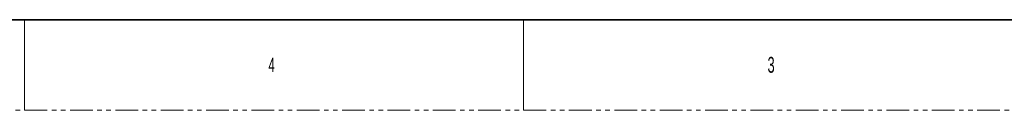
# Model space of a CAD drawing. Header units: millimetres. Extents: x 0 to 1118, y 0 to 864.
# Tile 42 of 91: x 557 to 833, y 0 to 25. Entities that reach past the tile are written whole.
import ezdxf

# ---------------------------------------------------------------- set-up
doc = ezdxf.new("R2010")
doc.units = ezdxf.units.MM
doc.linetypes.add('PHANTOM', pattern=[12.7, 6.35, -1.27, 1.27, -1.27, 1.27, -1.27])
doc.styles.add('SLDTEXTSTYLE1', font='TXT', dxfattribs={"width": 0.6})

msp = doc.modelspace()

# ---------------------------------------------------------------- linework, layer by layer
at = {"color": 7, "linetype": 'Continuous', "lineweight": 35}
msp.add_line((12.7, 25.4), (1104.9, 25.4), dxfattribs=at)
at = {"color": 7, "linetype": 'Continuous', "lineweight": 18}
for p, q in [((558.8, 25.4), (558.8, 0)), ((698.5, 25.4), (698.5, 0))]:
    msp.add_line(p, q, dxfattribs=at)
at = {"color": 7, "linetype": 'PHANTOM', "lineweight": 18}
msp.add_line((0, 0), (1117.6, 0), dxfattribs=at)

# ---------------------------------------------------------------- texts
at = {"color": 7, "linetype": 'Continuous', "lineweight": 0, "attachment_point": 1, "style": 'SLDTEXTSTYLE1'}
for s, insert, char_height in [('4', (627.062, 14.729), 3.969), ('3', (766.794, 14.973), 4.445)]:
    msp.add_mtext(s, dxfattribs=dict(at, insert=insert, char_height=char_height))

doc.saveas('drawing.dxf')
